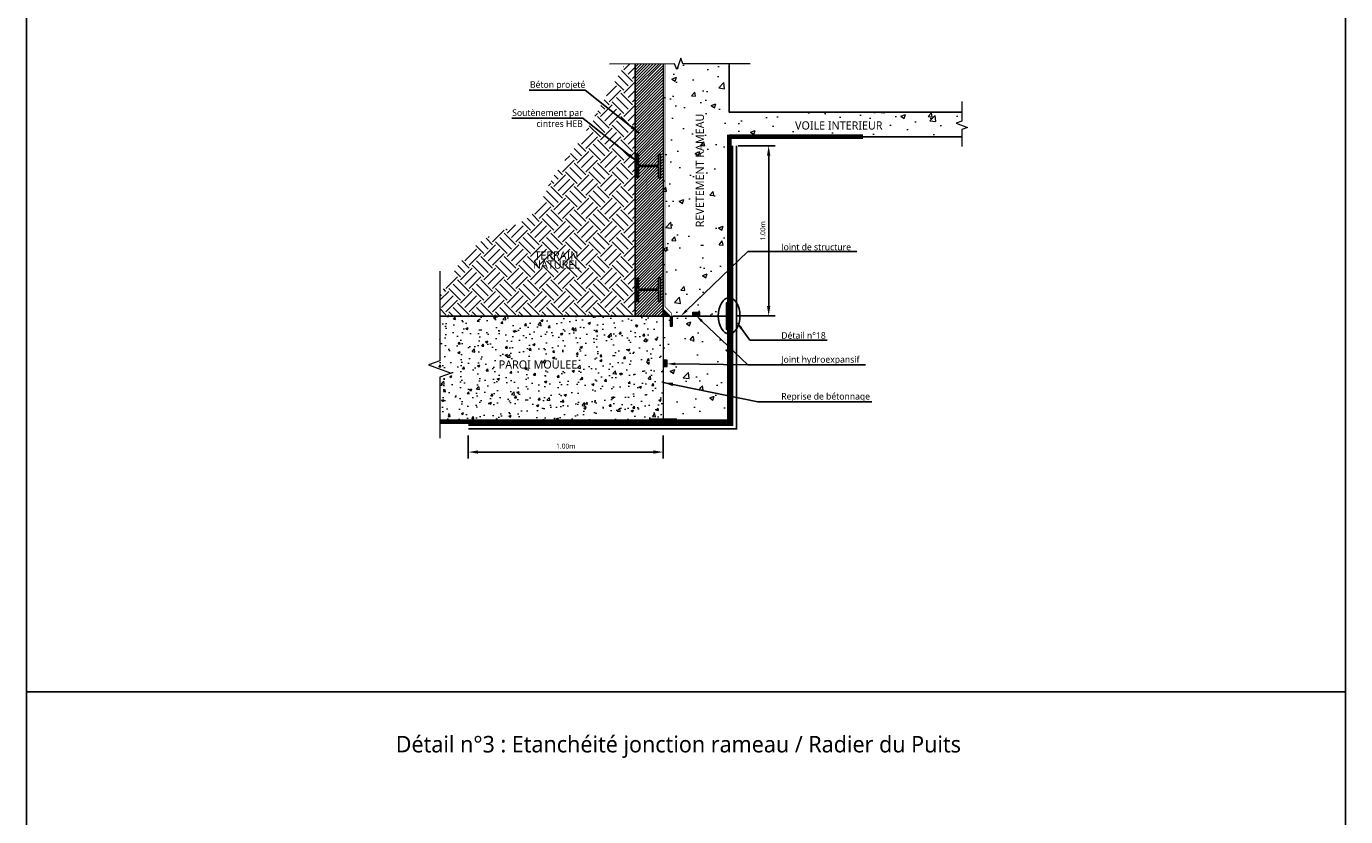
# Model space of a CAD drawing. Header units: millimetres. Extents: x -3314 to 21255525, y -15000 to 1735000.
# Tile 38 of 109: x 13211 to 13611, y 11455 to 11695. Entities that reach past the tile are written whole.
import ezdxf
from ezdxf import colors
from ezdxf.entities.mleader import LeaderData, LeaderLine
from ezdxf.math import Vec2, Vec3

# ---------------------------------------------------------------- set-up
doc = ezdxf.new("R2010")
doc.units = ezdxf.units.MM
doc.linetypes.add('CACHE', pattern=[0.375, 0.25, -0.125])
doc.linetypes.add('CONTINU', pattern=[0])
for name, color, linetype, lineweight in [('Dessin_AXE', 8, 'Continuous', 5), ('Dessin_HACHURES', 253, 'Continuous', 9), ('Matériel_Joint Hydroexpansif', 140, 'CACHE', 0), ('Produit_Enduit de protection au feu', 6, 'Continuous', 0), ('SYSTEME_DEG_ Geomembrane SYNTHETIQUE', 1, 'Continuous', 9), ('SYSTEME_S.E.L.A', 210, 'CACHE', 0)]:
    doc.layers.add(name, color=color, linetype=linetype, lineweight=lineweight)
for name, color, linetype in [('Dessin_CONTOURS BETON', 7, 'Continuous'), ('Dessin_COTATIONS', 7, 'Continuous'), ('Dessin_TEXTES', 7, 'CONTINU'), ('Matériel_Bande de pontage', 40, 'Continuous')]:
    doc.layers.add(name, color=color, linetype=linetype)
doc.layers.add('GEN-_-FMULT', color=210, linetype='Continuous', plot=False)
doc.styles.add('Arial', font='segoeui.ttf')
doc.styles.add('txt-moyen', font='segoeui.ttf')
doc.dimstyles.new('1000F2', dxfattribs={"dimscale": 10, "dimtxt": 0.25, "dimasz": 0.3, "dimexe": 0.2, "dimexo": 0, "dimgap": 0.1, "dimtad": 1, "dimzin": 0, "dimdsep": 46, "dimtxsty": 'txt-moyen', "dimcen": 0.1, "dimclrd": 256, "dimclre": 256, "dimclrt": 256, "dimazin": 0, "dimtfac": 1, "dimtmove": 2, "dimatfit": 3, "dimfxl": 1, "dimtolj": 1, "dimtzin": 0, "dimlwd": -1, "dimlwe": -1, "dimarcsym": 0})
pattern_1 = [(50, (14491.277, 15087.15), (14.345204, -1.255043), [1.5, -16.5]), (355, (14491.277, 15087.15), (-2.775027, 15.04384), [1.2, -13.2]), (100.45144, (14492.473, 15087.045), (11.570177, 13.7888), [1.274804, -14.02284]), (46.1842, (14491.277, 15091.15), (21.34483, -3.310386), [2.25, -24.75]), (96.63564, (14493.056, 15090.874), (18.69324, 19.48237), [1.91221, -21.03428]), (351.18416, (14491.277, 15091.15), (18.69324, 19.48237), [1.8, -19.8]), (21, (14493.277, 15090.15), (11.93814, -8.052378), [1.5, -16.5]), (326, (14493.277, 15090.15), (4.866307, 14.503), [1.2, -13.2]), (71.45144, (14494.272, 15089.479), (16.80445, 6.450623), [1.274804, -14.02284]), (37.5, (14491.277, 15087.15), (0.243197, 6.657877), [0, -13.04, 0, -13.4, 0, -13.25]), (7.5, (14491.277, 15087.15), (5.261391, 7.888234), [0, -7.64, 0, -12.74, 0, -5.05]), (327.5, (14486.817, 15087.15), (10.676449, -0.4510974), [0, -5, 0, -15.6, 0, -20.7]), (317.5, (14484.817, 15087.15), (11.663723, 2.0021), [0, -6.5, 0, -10.36, 0, -14.7])]

# ---------------------------------------------------------------- blocks, each defined once
blk = doc.blocks.new('*D212')
at = {"layer": 'Defpoints', "color": 0, "linetype": 'CONTINU', "lineweight": 70, "transparency": 16777216}
for p in [(13345.47, 11572.65), (13404.62, 11572.65), (13345.47, 11565.65)]:
    blk.add_point(p, dxfattribs=at)
at = {"layer": 'Dessin_COTATIONS', "linetype": 'CONTINU', "transparency": 16777216}
for p, q in [((13345.47, 11570.65), (13345.47, 11563.65)), ((13404.62, 11570.65), (13404.62, 11563.65)), ((13401.62, 11565.65), (13348.47, 11565.65))]:
    blk.add_line(p, q, dxfattribs=at)
at = {"layer": 'Dessin_COTATIONS', "linetype": 'CONTINU', "lineweight": 70, "transparency": 16777216}
for points in [[(13348.47, 11566.15), (13348.47, 11565.15), (13345.47, 11565.65)], [(13401.62, 11566.15), (13401.62, 11565.15), (13404.62, 11565.65)]]:
    blk.add_solid(points, dxfattribs=at)
at = {"layer": 'Dessin_COTATIONS', "linetype": 'CONTINU', "transparency": 16777216, "insert": (13375.04, 11567.43), "char_height": 1.5, "attachment_point": 5, "style": 'txt-moyen'}
blk.add_mtext('\\A1;1.00m', dxfattribs=at)
blk = doc.blocks.new('*D215')
at = {"layer": 'Defpoints', "color": 0, "transparency": 16777216}
for p in [(13425.36, 11658.5), (13436.56, 11658.5), (13424.56, 11606.95)]:
    blk.add_point(p, dxfattribs=at)
at = {"layer": 'Dessin_COTATIONS', "linetype": 'CONTINU', "transparency": 16777216}
for p, q in [((13427.36, 11658.5), (13438.56, 11658.5)), ((13436.56, 11609.95), (13436.56, 11655.5)), ((13426.56, 11606.95), (13438.56, 11606.95))]:
    blk.add_line(p, q, dxfattribs=at)
at = {"layer": 'Dessin_COTATIONS', "transparency": 16777216}
for points in [[(13437.06, 11655.5), (13436.06, 11655.5), (13436.56, 11658.5)], [(13436.06, 11609.95), (13437.06, 11609.95), (13436.56, 11606.95)]]:
    blk.add_solid(points, dxfattribs=at)
at = {"layer": 'Dessin_COTATIONS', "transparency": 16777216, "insert": (13434.79, 11632.72), "char_height": 1.5, "attachment_point": 5, "rotation": 90, "style": 'txt-moyen'}
blk.add_mtext('\\A1;1.00m', dxfattribs=at)

msp = doc.modelspace()

# ---------------------------------------------------------------- hatches: boundary and pattern name
at = {"layer": 'Dessin_CONTOURS BETON', "linetype": 'Continuous'}
h = msp.add_hatch(color=252, dxfattribs=at)
h.dxf.hatch_style = 1
h.paths.add_polyline_path([(13403.7565, 11655.9619), (13403.1965, 11655.9619), (13403.1965, 11652.7219, -0.41421356), (13402.9965, 11652.5219), (13397.3165, 11652.5219, -0.41421356), (13397.1165, 11652.7219), (13397.1165, 11655.9619), (13396.5565, 11655.9619), (13396.5565, 11648.7619), (13397.1165, 11648.7619), (13397.1165, 11652.0019, -0.41421356), (13397.3165, 11652.2019), (13402.9965, 11652.2019, -0.41421356), (13403.1965, 11652.0019), (13403.1965, 11648.7619), (13403.7565, 11648.7619)])
h = msp.add_hatch(color=252, dxfattribs=at)
h.dxf.hatch_style = 1
h.paths.add_polyline_path([(13403.7565, 11618.5019), (13403.1965, 11618.5019), (13403.1965, 11615.2619, -0.41421356), (13402.9965, 11615.0619), (13397.3165, 11615.0619, -0.41421356), (13397.1165, 11615.2619), (13397.1165, 11618.5019), (13396.5565, 11618.5019), (13396.5565, 11611.3019), (13397.1165, 11611.3019), (13397.1165, 11614.5419, -0.41421356), (13397.3165, 11614.7419), (13402.9965, 11614.7419, -0.41421356), (13403.1965, 11614.5419), (13403.1965, 11611.3019), (13403.7565, 11611.3019)])
at = {"layer": 'Dessin_HACHURES'}
h = msp.add_hatch(dxfattribs=at)
h.set_pattern_fill('AR-CONC', color=256, scale=2)
h.set_pattern_definition(pattern_1)
edge = h.paths.add_edge_path()
edge.add_line((13495.135, 11665.9693), (13495.135, 11668.7073))
edge.add_line((13495.135, 11668.7073), (13424.5582, 11668.7073))
edge.add_line((13424.5582, 11668.7073), (13424.5582, 11683.3305))
edge.add_line((13424.5582, 11683.3305), (13410.5453, 11683.3305))
edge.add_line((13410.5453, 11683.3305), (13409.9203, 11685.0476))
edge.add_line((13409.9203, 11685.0476), (13408.6703, 11681.6133))
edge.add_line((13408.6703, 11681.6133), (13408.0453, 11683.3305))
edge.add_line((13408.0453, 11683.3305), (13404.5582, 11683.3126))
edge.add_line((13404.5582, 11683.3126), (13404.5582, 11606.8469))
edge.add_line((13404.5582, 11606.8469), (13413.5582, 11606.8469))
edge.add_line((13413.5582, 11606.8469), (13413.5582, 11608.0469))
edge.add_line((13413.5582, 11608.0469), (13415.5582, 11608.0469))
edge.add_line((13415.5582, 11608.0469), (13415.5582, 11606.8469))
edge.add_line((13415.5582, 11606.8469), (13421.2751, 11606.8469))
edge.add_ellipse((13424.5582, 11606.9469), major_axis=(0, 5.4422), ratio=0.60337691, start_angle=360, end_angle=451.744599, ccw=False)
edge.add_line((13424.5582, 11612.3892), (13424.5582, 11661.2073))
edge.add_line((13424.5582, 11661.2073), (13495.135, 11661.2073))
edge.add_line((13495.135, 11661.2073), (13495.135, 11663.4693))
edge.add_line((13495.135, 11663.4693), (13496.8522, 11664.0943))
edge.add_line((13496.8522, 11664.0943), (13493.4178, 11665.3443))
edge.add_line((13493.4178, 11665.3443), (13495.135, 11665.9693))
edge = h.paths.add_edge_path(flags=17)
edge.add_ellipse((13424.5582, 11606.9469), major_axis=(0, 5.4422), ratio=0.60337691, start_angle=451.744599, end_angle=540, ccw=False)
edge.add_line((13421.2751, 11606.8469), (13404.5582, 11606.8469))
edge.add_line((13404.5582, 11606.8469), (13404.5582, 11593.5456))
edge.add_line((13404.5582, 11593.5456), (13405.7582, 11593.5456))
edge.add_line((13405.7582, 11593.5456), (13405.7582, 11591.5456))
edge.add_line((13405.7582, 11591.5456), (13404.5582, 11591.5456))
edge.add_line((13404.5582, 11591.5456), (13404.5582, 11577.848))
edge.add_ellipse((13404.5044, 11574.5644), major_axis=(5.4422, 0), ratio=0.60337691, start_angle=722.982826, end_angle=809.060673, ccw=False)
edge.add_line((13409.9264, 11574.8469), (13410.1582, 11574.8469))
edge.add_line((13410.1582, 11574.8469), (13424.5582, 11574.8469))
edge.add_line((13424.5582, 11574.8469), (13424.5582, 11601.5047))
edge = h.paths.add_edge_path(flags=17)
edge.add_ellipse((13424.5582, 11606.9469), major_axis=(0, 5.4422), ratio=0.60337691, start_angle=451.744599, end_angle=540, ccw=False)
edge.add_line((13421.2751, 11606.8469), (13404.5582, 11606.8469))
edge.add_line((13404.5582, 11606.8469), (13404.5582, 11593.5456))
edge.add_line((13404.5582, 11593.5456), (13405.7582, 11593.5456))
edge.add_line((13405.7582, 11593.5456), (13405.7582, 11591.5456))
edge.add_line((13405.7582, 11591.5456), (13404.5582, 11591.5456))
edge.add_line((13404.5582, 11591.5456), (13404.5582, 11577.848))
edge.add_ellipse((13404.5044, 11574.5644), major_axis=(5.4422, 0), ratio=0.60337691, start_angle=722.982826, end_angle=809.060673, ccw=False)
edge.add_line((13409.9264, 11574.8469), (13410.1582, 11574.8469))
edge.add_line((13410.1582, 11574.8469), (13424.5582, 11574.8469))
edge.add_line((13424.5582, 11574.8469), (13424.5582, 11601.5047))
h.paths.add_polyline_path([(13440.409, 11662.0653), (13471.7392, 11662.0653), (13471.7392, 11667.2171), (13440.409, 11667.2171)], flags=24)
h.paths.add_polyline_path([(13418.312, 11628.1376), (13418.312, 11669.1676), (13413.1602, 11669.1676), (13413.1602, 11628.1376)], flags=24)
h = msp.add_hatch(dxfattribs=at)
h.set_pattern_fill('EARTH', color=256, scale=20, angle=45)
h.set_pattern_definition([(45, (14491.277, 15087.15), (4e-16, 7.071068), [5, -5]), (45, (14489.9514, 15088.4756), (4e-16, 7.071068), [5, -5]), (45, (14488.6256, 15089.8014), (4e-16, 7.071068), [5, -5]), (135, (14488.6256, 15090.6853), (-7.071068, 9e-16), [5, -5]), (135, (14489.9514, 15092.011), (-7.071068, 9e-16), [5, -5]), (135, (14491.277, 15093.337), (-7.071068, 9e-16), [5, -5])])
edge = h.paths.add_edge_path()
edge.add_spline(control_points=[(13393.0053, 11683.2535), (13390.3633, 11678.7733), (13385.301, 11670.1874), (13378.4816, 11657.9004), (13370.0312, 11648.8164), (13366.0197, 11635.2586), (13347.2278, 11631.7649), (13340.6605, 11619.9214), (13336.8672, 11613.0805)], knot_values=[0, 0, 0, 0, 15.6224511, 29.93676989, 41.90730664, 52.74359526, 69.16411969, 91.61946337, 91.61946337, 91.61946337, 91.61946337], degree=3, periodic=0)
edge.add_line((13336.8672, 11613.0805), (13336.8672, 11606.8469))
edge.add_line((13336.8672, 11606.8469), (13396.04, 11606.8469))
edge.add_line((13396.04, 11606.8469), (13396.04, 11683.269))
edge.add_line((13396.04, 11683.269), (13393.0053, 11683.2535))
h.paths.add_polyline_path([(13363.3585, 11619.8694), (13380.9097, 11619.8694), (13380.9097, 11627.7989), (13363.3585, 11627.7989)], flags=24)
h = msp.add_hatch(dxfattribs=at)
h.set_pattern_fill('ANSI31', color=256, scale=5)
h.set_pattern_definition([(45, (14491.27725, 15087.14976), (-0.44194174, 0.44194174), [])])
h.paths.add_polyline_path([(13404.5582, 11683.3126), (13396.04, 11683.269), (13396.04, 11606.8469), (13404.5582, 11606.8469)])
h.paths.add_polyline_path([(13403.1965, 11655.9619), (13403.7565, 11655.9619), (13403.7565, 11648.7619), (13403.1965, 11648.7619), (13403.1965, 11652.0019, 0.41421356), (13402.9965, 11652.2019), (13397.3165, 11652.2019, 0.41421356), (13397.1165, 11652.0019), (13397.1165, 11648.7619), (13396.5565, 11648.7619), (13396.5565, 11655.9619), (13397.1165, 11655.9619), (13397.1165, 11652.7219, 0.41421356), (13397.3165, 11652.5219), (13402.9965, 11652.5219, 0.41421356), (13403.1965, 11652.7219)], flags=16)
h.paths.add_polyline_path([(13403.1965, 11618.5019), (13403.7565, 11618.5019), (13403.7565, 11611.3019), (13403.1965, 11611.3019), (13403.1965, 11614.5419, 0.41421356), (13402.9965, 11614.7419), (13397.3165, 11614.7419, 0.41421356), (13397.1165, 11614.5419), (13397.1165, 11611.3019), (13396.5565, 11611.3019), (13396.5565, 11618.5019), (13397.1165, 11618.5019), (13397.1165, 11615.2619, 0.41421356), (13397.3165, 11615.0619), (13402.9965, 11615.0619, 0.41421356), (13403.1965, 11615.2619)], flags=16)
at = {"layer": 'Dessin_HACHURES', "linetype": 'Continuous'}
h = msp.add_hatch(dxfattribs=at)
h.set_pattern_fill('ANSI31', color=256, scale=1.845)
h.set_pattern_definition([(45, (12390.94304, 11337.23946), (-0.1630765, 0.1630765), [])])
h.paths.add_polyline_path([(13406.6777, 11606.8469), (13404.5625, 11606.8469), (13404.5625, 11608.9621)])
h = msp.add_hatch(dxfattribs=at)
h.set_pattern_fill('ANSI31', color=256, scale=0.04, angle=270)
h.set_pattern_definition([(315, (3713511.13052, -123948.29372), (0.0898025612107, 0.0898025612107), [])])
h.paths.add_polyline_path([(13424.1582, 11606.7491), (13424.5582, 11606.7491), (13424.5582, 11602.8491), (13423.7582, 11602.8491), (13423.7582, 11603.2491), (13424.1582, 11603.2491)])
h.paths.add_polyline_path([(13424.5582, 11606.9491), (13424.1582, 11606.9491), (13424.1582, 11610.4491), (13423.7582, 11610.4491), (13423.7582, 11610.8491), (13424.5582, 11610.8491)])
at = {"layer": 'Dessin_HACHURES'}
h = msp.add_hatch(dxfattribs=at)
h.set_pattern_fill('AR-CONC', color=256)
h.set_pattern_definition([(50, (14491.277, 15087.15), (7.172602, -0.627521), [0.75, -8.25]), (355, (14491.277, 15087.15), (-1.387513, 7.521921), [0.6, -6.6]), (100.45144, (14491.875, 15087.0975), (5.785088, 6.8944), [0.637402, -7.011421]), (46.1842, (14491.277, 15089.15), (10.672413, -1.655193), [1.125, -12.375]), (96.63564, (14492.167, 15089.012), (9.34662, 9.741186), [0.956103, -10.517138]), (351.18416, (14491.277, 15089.15), (9.34662, 9.741186), [0.9, -9.9]), (21, (14492.277, 15088.65), (5.9690705, -4.026189), [0.75, -8.25]), (326, (14492.277, 15088.65), (2.433153, 7.2515), [0.6, -6.6]), (71.45144, (14492.775, 15088.314), (8.402224, 3.225312), [0.637402, -7.011421]), (37.5, (14491.2772, 15087.1498), (0.1215986, 3.3289385), [0, -6.52, 0, -6.7, 0, -6.625]), (7.5, (14491.2772, 15087.1498), (2.6306954, 3.944117), [0, -3.82, 0, -6.37, 0, -2.525]), (327.5, (14489.0472, 15087.1498), (5.3382244, -0.2255487), [0, -2.5, 0, -7.8, 0, -10.35]), (317.5, (14488.0472, 15087.1498), (5.8318617, 1.00105), [0, -3.25, 0, -5.18, 0, -7.35])])
h.paths.add_polyline_path([(13336.8672, 11606.8469), (13336.8672, 11593.3469), (13333.4328, 11592.0969), (13340.3015, 11589.5969), (13336.8672, 11588.3469), (13336.8672, 11574.8469), (13398.1582, 11574.8469), (13400.5182, 11574.8469), (13400.5182, 11575.6469), (13404.5582, 11575.6469), (13404.5582, 11592.4656), (13404.5582, 11593.5456), (13404.5582, 11606.8469)])
h.paths.add_polyline_path([(13351.4652, 11589.5829), (13379.3029, 11589.5829), (13379.3029, 11594.7347), (13351.4652, 11594.7347)], flags=24)
h = msp.add_hatch(dxfattribs=at)
h.set_pattern_fill('AR-CONC', color=256, scale=2)
h.set_pattern_definition(pattern_1)
h.paths.add_polyline_path([(13424.5582, 11602.8491), (13423.7582, 11602.8491), (13423.7582, 11606.7491), (13424.1582, 11606.7491), (13424.1582, 11606.8469), (13404.5582, 11606.8469), (13404.5582, 11593.5456), (13405.7582, 11593.5456), (13405.7582, 11591.5456), (13404.5582, 11591.5456), (13404.5582, 11575.6469), (13408.5182, 11575.6469), (13408.5182, 11574.8469), (13410.1582, 11574.8469), (13424.5582, 11574.8469)])
at = {"layer": 'Dessin_HACHURES', "linetype": 'Continuous'}
h = msp.add_hatch(dxfattribs=at)
h.set_pattern_fill('ANSI31', color=256, scale=0.04)
h.set_pattern_definition([(45, (148959.66108, 3711662.21922), (-0.0898025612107, 0.0898025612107), [])])
h.paths.add_polyline_path([(13404.6182, 11575.2469), (13404.6182, 11574.8469), (13408.5182, 11574.8469), (13408.5182, 11575.6469), (13408.1182, 11575.6469), (13408.1182, 11575.2469)])
h.paths.add_polyline_path([(13404.4182, 11574.8469), (13404.4182, 11575.2469), (13400.9182, 11575.2469), (13400.9182, 11575.6469), (13400.5182, 11575.6469), (13400.5182, 11574.8469)])
at = {"layer": 'Matériel_Bande de pontage', "linetype": 'Continuous'}
h = msp.add_hatch(color=256, dxfattribs=at)
h.dxf.hatch_style = 1
h.paths.add_polyline_path([(13423.7582, 11603.2491), (13423.7582, 11610.4491), (13424.1582, 11610.4491), (13424.1582, 11606.9491), (13424.1582, 11606.7491), (13424.1582, 11603.2491)])
h = msp.add_hatch(color=256, dxfattribs=at)
h.dxf.hatch_style = 1
h.paths.add_polyline_path([(13408.1182, 11575.6469), (13400.9182, 11575.6469), (13400.9182, 11575.2469), (13404.4182, 11575.2469), (13404.6182, 11575.2469), (13408.1182, 11575.2469)])
at = {"layer": 'Matériel_Joint Hydroexpansif'}
h = msp.add_hatch(color=256, dxfattribs=at)
h.dxf.hatch_style = 1
h.paths.add_polyline_path([(13413.5582, 11608.0469), (13415.5582, 11608.0469), (13415.5582, 11606.8469), (13413.5582, 11606.8469)])
h = msp.add_hatch(color=256, dxfattribs=at)
h.dxf.hatch_style = 1
h.paths.add_polyline_path([(13405.7582, 11591.5456), (13405.7582, 11593.5456), (13404.5582, 11593.5456), (13404.5582, 11591.5456)])

# ---------------------------------------------------------------- linework, layer by layer
at = {"layer": 'Defpoints', "linetype": 'Continuous'}
for points in [[(13211.4962, 11744.9089), (13611.4937, 11744.9089), (13611.4937, 11492.9089), (13211.4962, 11492.9089)], [(13211.4962, 11492.9089), (13611.4937, 11492.9089), (13611.4937, 11240.9089), (13211.4962, 11240.9089)]]:
    msp.add_lwpolyline(points, close=True, dxfattribs=at)
at = {"layer": 'Dessin_AXE', "linetype": 'CONTINU', "flags": 128}
for points in [[(13430.9867, 11683.3305), (13410.5453, 11683.3305), (13409.9203, 11685.0476), (13408.6703, 11681.6133), (13408.0453, 11683.3305), (13388.3271, 11683.2296)], [(13495.135, 11671.9472), (13495.135, 11665.9693), (13493.4178, 11665.3443), (13496.8522, 11664.0943), (13495.135, 11663.4693), (13495.135, 11658.3098)], [(13336.8672, 11620.5198), (13336.8672, 11593.3469), (13333.4328, 11592.0969), (13340.3015, 11589.5969), (13336.8672, 11588.3469), (13336.8672, 11569.8469)]]:
    msp.add_lwpolyline(points, dxfattribs=at)
at = {"layer": 'Dessin_CONTOURS BETON', "linetype": 'CONTINU'}
for p, q in [((13396.04, 11683.3305), (13396.04, 11606.8469)), ((13404.5582, 11634.5198), (13404.5582, 11606.8469))]:
    msp.add_line(p, q, dxfattribs=at)
at = {"layer": 'Dessin_CONTOURS BETON', "linetype": 'Continuous'}
for p, q in [((13424.5582, 11610.8491), (13423.7582, 11610.8491)), ((13423.7582, 11610.8491), (13423.7582, 11602.8491)), ((13424.5582, 11606.9491), (13424.5582, 11610.8491)), ((13424.5582, 11602.8491), (13424.5582, 11606.7491)), ((13423.7582, 11602.8491), (13424.5582, 11602.8491)), ((13400.5182, 11574.8469), (13400.5182, 11575.6469)), ((13400.5182, 11575.6469), (13408.5182, 11575.6469)), ((13404.4182, 11574.8469), (13400.5182, 11574.8469)), ((13408.5182, 11574.8469), (13404.6182, 11574.8469)), ((13408.5182, 11575.6469), (13408.5182, 11574.8469))]:
    msp.add_line(p, q, dxfattribs=at)
at = {"layer": 'Dessin_CONTOURS BETON', "linetype": 'Continuous', "lineweight": 13, "flags": 128}
for points in [[(13404.5582, 11683.3305), (13404.5582, 11593.2256)], [(13404.5582, 11592.4656), (13404.5582, 11575.6469)]]:
    msp.add_lwpolyline(points, dxfattribs=at)
at = {"layer": 'Dessin_CONTOURS BETON', "linetype": 'CONTINU'}
for points in [[(13495.135, 11668.7073), (13424.5582, 11668.7073), (13424.5582, 11683.3305)], [(13495.135, 11661.2073), (13424.5582, 11661.2073)], [(13404.5582, 11606.8469), (13406.6777, 11606.8469)], [(13407.4143, 11606.8469), (13424.1582, 11606.8469)]]:
    msp.add_lwpolyline(points, dxfattribs=at)
at = {"layer": 'Dessin_CONTOURS BETON', "linetype": 'Continuous', "flags": 128}
for points in [[(13424.5582, 11661.2073), (13424.5582, 11606.9469)], [(13396.5565, 11655.9619), (13396.5565, 11648.7619)], [(13396.5565, 11655.9619), (13397.1165, 11655.9619)], [(13403.1965, 11655.9619), (13403.7565, 11655.9619)], [(13403.7565, 11655.9619), (13403.7565, 11648.7619)], [(13397.1165, 11648.7619), (13396.5565, 11648.7619)], [(13403.7565, 11648.7619), (13403.1965, 11648.7619)], [(13396.5565, 11618.5019), (13396.5565, 11611.3019)], [(13396.5565, 11618.5019), (13397.1165, 11618.5019)], [(13403.1965, 11618.5019), (13403.7565, 11618.5019)], [(13403.7565, 11618.5019), (13403.7565, 11611.3019)], [(13397.1165, 11611.3019), (13396.5565, 11611.3019)], [(13403.7565, 11611.3019), (13403.1965, 11611.3019)], [(13404.5582, 11606.8469), (13336.8672, 11606.8469)], [(13406.6777, 11606.8469), (13358.6446, 11606.8469)], [(13424.5582, 11606.9469), (13424.5582, 11574.8469), (13404.2582, 11574.8469)], [(13424.5582, 11606.9491), (13424.1582, 11606.9491)], [(13424.5582, 11606.7491), (13424.1582, 11606.7491)], [(13398.1582, 11574.8469), (13336.8672, 11574.8469)], [(13404.0582, 11574.8469), (13364.1482, 11574.8469)], [(13364.1482, 11574.7298), (13364.1482, 11574.8469)], [(13398.1582, 11574.8469), (13404.0582, 11574.8469)], [(13404.2582, 11574.8469), (13410.1582, 11574.8469)], [(13404.4182, 11573.9698), (13404.4182, 11575.2469)], [(13404.6182, 11573.6906), (13404.6182, 11575.2469)]]:
    msp.add_lwpolyline(points, dxfattribs=at)
for points in [[(13397.1165, 11655.9619), (13397.1165, 11652.7219, 0.41421356), (13397.3165, 11652.5219), (13402.9965, 11652.5219, 0.41421356), (13403.1965, 11652.7219), (13403.1965, 11655.9619)], [(13403.1965, 11648.7619), (13403.1965, 11652.0019, 0.41421356), (13402.9965, 11652.2019), (13397.3165, 11652.2019, 0.41421356), (13397.1165, 11652.0019), (13397.1165, 11648.7619)], [(13397.1165, 11618.5019), (13397.1165, 11615.2619, 0.41421356), (13397.3165, 11615.0619), (13402.9965, 11615.0619, 0.41421356), (13403.1965, 11615.2619), (13403.1965, 11618.5019)], [(13403.1965, 11611.3019), (13403.1965, 11614.5419, 0.41421356), (13402.9965, 11614.7419), (13397.3165, 11614.7419, 0.41421356), (13397.1165, 11614.5419), (13397.1165, 11611.3019)]]:
    msp.add_lwpolyline(points, format="xyb", dxfattribs=at)
at = {"layer": 'Dessin_CONTOURS BETON', "flags": 128}
msp.add_lwpolyline([(13406.6777, 11606.8469), (13404.5625, 11608.9621)], dxfattribs=at)
at = {"layer": 'Dessin_CONTOURS BETON', "linetype": 'Continuous'}
for points in [[(13424.5582, 11606.9491), (13424.5582, 11610.8491), (13423.7582, 11610.8491), (13423.7582, 11606.8469)], [(13423.7582, 11603.2491), (13423.7582, 11602.8491), (13424.5582, 11602.8491), (13424.5582, 11606.7491)], [(13404.4182, 11574.8469), (13400.5182, 11574.8469), (13400.5182, 11575.6469), (13408.5182, 11575.6469), (13408.5182, 11574.8469), (13404.6182, 11574.8469)]]:
    msp.add_lwpolyline(points, dxfattribs=at)
for points in [[(13424.1582, 11606.9491), (13424.1582, 11610.4491), (13423.7582, 11610.4491), (13423.7582, 11603.2491), (13424.1582, 11603.2491), (13424.1582, 11606.7491)], [(13404.4182, 11575.2469), (13400.9182, 11575.2469), (13400.9182, 11575.6469), (13408.1182, 11575.6469), (13408.1182, 11575.2469), (13404.6182, 11575.2469)]]:
    msp.add_lwpolyline(points, close=True, dxfattribs=at)
at = {"layer": 'Dessin_CONTOURS BETON', "lineweight": 13, "flags": 128}
msp.add_lwpolyline([(13406.6777, 11606.8469), (13406.6777, 11606.8469), (13406.6777, 11603.8459), (13406.6777, 11603.8459), (13407.4143, 11603.8459), (13407.4143, 11603.8459), (13407.4143, 11606.8469), (13407.4143, 11606.8469)], dxfattribs=at)
at = {"layer": 'Dessin_TEXTES', "linetype": 'CONTINU', "extrusion": (0, 0, -1)}
msp.add_ellipse((13424.5582, 11606.9469), major_axis=(0, 5.4422), ratio=0.60337691, start_param=-7.85398163, end_param=-1.57079633, dxfattribs=at)
at = {"layer": 'Matériel_Joint Hydroexpansif', "linetype": 'Continuous'}
for points in [[(13413.5582, 11608.0469), (13415.5582, 11608.0469), (13415.5582, 11606.8469), (13413.5582, 11606.8469)], [(13405.7582, 11591.5456), (13405.7582, 11593.5456), (13404.5582, 11593.5456), (13404.5582, 11591.5456)]]:
    msp.add_lwpolyline(points, close=True, dxfattribs=at)
at = {"layer": 'Produit_Enduit de protection au feu', "linetype": 'ByBlock', "const_width": 0.5}
msp.add_lwpolyline([(13426.7595, 11658.5), (13426.7595, 11572.6456), (13345.4672, 11572.6456)], dxfattribs=at)
at = {"layer": 'SYSTEME_DEG_ Geomembrane SYNTHETIQUE', "linetype": 'CONTINU', "const_width": 0.2}
msp.add_lwpolyline([(13407.046, 11603.8459), (13407.046, 11607.7979), (13405.0956, 11609.7483), (13405.0956, 11683.3154)], dxfattribs=at)
at = {"layer": 'SYSTEME_S.E.L.A', "linetype": 'ByBlock', "ltscale": 5, "const_width": 1}
msp.add_lwpolyline([(13425.3595, 11658.5), (13425.3595, 11574.0456), (13345.4672, 11574.0456)], dxfattribs=at)

# ---------------------------------------------------------------- texts
at = {"layer": 'Dessin_TEXTES', "insert": (13414.4469, 11668.2612), "char_height": 2.5, "attachment_point": 3, "rotation": 90, "line_spacing_factor": 0.666667, "style": 'Arial'}
msp.add_mtext('REVETEMENT RAMEAU', dxfattribs=at)
at = {"layer": 'Dessin_TEXTES', "color": 7, "char_height": 2.5, "line_spacing_factor": 0.666667, "style": 'Arial'}
for s, insert, attachment_point in [('VOILE INTERIEUR', (13471.0699, 11665.9304), 3), ('TERRAIN\\PNATUREL', (13372.2049, 11626.5122), 2), ('PAROI MOULEE', (13378.4903, 11593.448), 3)]:
    msp.add_mtext(s, dxfattribs=dict(at, insert=insert, attachment_point=attachment_point))
at = {"layer": 'GEN-_-FMULT', "insert": (13409.1922, 11479.5778), "char_height": 5, "width": 406, "attachment_point": 2, "style": 'Arial'}
msp.add_mtext('Détail n°3 : Etanchéité jonction rameau / Radier du Puits', dxfattribs=at)

# ---------------------------------------------------------------- dimensions: what is measured, and where the dimension line sits
at = {"layer": 'Dessin_COTATIONS', "linetype": 'CONTINU'}
dim = msp.add_linear_dim(base=(13436.5582, 11658.5), p1=(13424.5582, 11606.9491), p2=(13425.3595, 11658.5), angle=90, text='1.00m', dimstyle='1000F2', override={"dimtxt": 0.15, "dimexo": 0.2}, dxfattribs=at)
dim.commit()
dim.dimension.update_dxf_attribs({"geometry": '*D215', "text_midpoint": (13434.7925, 11632.7246)})
dim = msp.add_linear_dim(base=(13345.4672, 11565.6456), p1=(13404.6182, 11572.6456), p2=(13345.4672, 11572.6456), text='1.00m', dimstyle='1000F2', override={"dimtxt": 0.15, "dimexo": 0.2, "dimtxsty": 'txt-moyen', "dimtfill": 0, "dimtfillclr": 0}, dxfattribs=at)
dim.commit()
dim.dimension.update_dxf_attribs({"geometry": '*D212', "text_midpoint": (13375.0427, 11567.4254)})

# ---------------------------------------------------------------- leaders
at = {"layer": 'Dessin_TEXTES', "linetype": 'CONTINU'}
ml = msp.add_multileader_mtext('Standard', dxfattribs=at)
ml.set_content('Joint de structure', color=256, style='txt-moyen')
ml.set_leader_properties(linetype='ByLayer', lineweight=-1)
ml.build(insert=Vec2(0, 0))
ml.multileader.update_dxf_attribs({"text_left_attachment_type": 6, "text_right_attachment_type": 6, "dogleg_length": 7.5, "arrow_head_size": 2.5})
ctx = ml.context
ctx.base_point, ctx.char_height, ctx.arrow_head_size, ctx.plane_origin = Vec3(13438.3762, 11626.4244), 2, 2.5, Vec3(13440.3828, 11617.819)
ctx.left_attachment, ctx.right_attachment = 6, 6
notes = []
notes.append((ctx, [(0, (1, 1, 0), (13430.1975, 11626.4244), (1, 0), 8.1787, [(0, [(13409.8802, 11606.8469)], 0, [])])]))
ctx.mtext.insert, ctx.mtext.flow_direction = Vec3(13440.3762, 11628.8244), 5
ml = msp.add_multileader_mtext('Standard', dxfattribs=at)
ml.set_content('Joint hydroexpansif', color=256, style='txt-moyen')
ml.set_leader_properties(linetype='ByLayer', lineweight=-1)
ml.build(insert=Vec2(0, 0))
ml.multileader.update_dxf_attribs({"text_left_attachment_type": 6, "text_right_attachment_type": 6, "dogleg_length": 7.5, "arrow_head_size": 2.5})
ctx = ml.context
ctx.base_point, ctx.char_height, ctx.arrow_head_size, ctx.plane_origin = Vec3(13438.3762, 11592.1355), 2, 2.5, Vec3(13440.3828, 11574.7142)
ctx.left_attachment, ctx.right_attachment = 6, 6
notes.append((ctx, [(0, (1, 1, 0), (13430.1975, 11592.1375), (1, 0), 8.1787, [(0, [(13414.515, 11607.0813)], 0, []), (1, [(13405.7408, 11592.3923)], 0, [])])]))
ctx.mtext.insert, ctx.mtext.flow_direction = Vec3(13440.3762, 11594.7235), 5
ml = msp.add_multileader_mtext('Standard', dxfattribs=at)
ml.set_content('Détail n°18', color=256, style='txt-moyen')
ml.set_leader_properties(linetype='ByLayer', lineweight=-1)
ml.build(insert=Vec2(0, 0))
ml.multileader.update_dxf_attribs({"text_left_attachment_type": 6, "text_right_attachment_type": 6, "dogleg_length": 7.5, "arrow_head_size": 2.5})
ctx = ml.context
ctx.base_point, ctx.char_height, ctx.arrow_head_size, ctx.plane_origin = Vec3(13438.3762, 11599.5983), 2, 2.5, Vec3(13427.653, 11591.7705)
ctx.left_attachment, ctx.right_attachment = 6, 6
notes.append((ctx, [(0, (1, 1, 0), (13430.8762, 11599.5983), (1, 0), 7.5, [(0, [(13426.7718, 11605.2331)], 0, [])])]))
ctx.mtext.insert, ctx.mtext.flow_direction = Vec3(13440.3762, 11601.9983), 5
for ctx, leaders in notes:
    for number, flags, end, landing, length, lines in leaders:
        leader = LeaderData()
        leader.index, (leader.has_last_leader_line, leader.has_dogleg_vector, leader.attachment_direction) = number, flags
        leader.last_leader_point, leader.dogleg_vector, leader.dogleg_length = Vec3(end), Vec3(landing), length
        for number, points, colour, breaks in lines:
            line = LeaderLine()
            line.index, line.vertices, line.color, line.breaks = number, Vec3.list(points), colors.encode_raw_color(colour), breaks
            leader.lines.append(line)
        ctx.leaders.append(leader)

# ---------------------------------------------------------------- next in the draw order: texts
at = {"layer": 'Dessin_TEXTES', "char_height": 2, "style": 'txt-moyen', "bg_fill": 2}
for s, insert, width, attachment_point in [('Béton projeté', (13380.9586, 11675.4103), 26.02748, 9), ('Soutènement par cintres HEB', (13380.1814, 11666.8662), 26.02748, 6), ('\\pxsm1.5;Reprise de bétonnage', (13440.3762, 11580.893), 36.891479, 7)]:
    msp.add_mtext(s, dxfattribs=dict(at, insert=insert, width=width, attachment_point=attachment_point))

# ---------------------------------------------------------------- next in the draw order: linework, layer by layer
at = {"layer": 'Defpoints', "lineweight": 70}
msp.add_lwpolyline([(13465.1503, 11661.2073), (13424.5582, 11661.2073), (13424.5582, 11574.8469), (13336.8672, 11574.8469)], dxfattribs=at)

# ---------------------------------------------------------------- next in the draw order: leaders
at = {"layer": 'Dessin_TEXTES'}
for points in [[(13397.3336, 11662.3513), (13380.9586, 11675.4103), (13363.913, 11675.4103)], [(13396.5565, 11653.8072), (13380.1814, 11666.8662), (13358.6368, 11666.8662)], [(13404.5582, 11586.7585), (13433.3057, 11580.893), (13467.8455, 11580.893)]]:
    msp.add_leader(points, dimstyle='1000F2', override={"dimgap": 0.1, "dimtad": 0}, dxfattribs=at)

doc.saveas('drawing.dxf')
